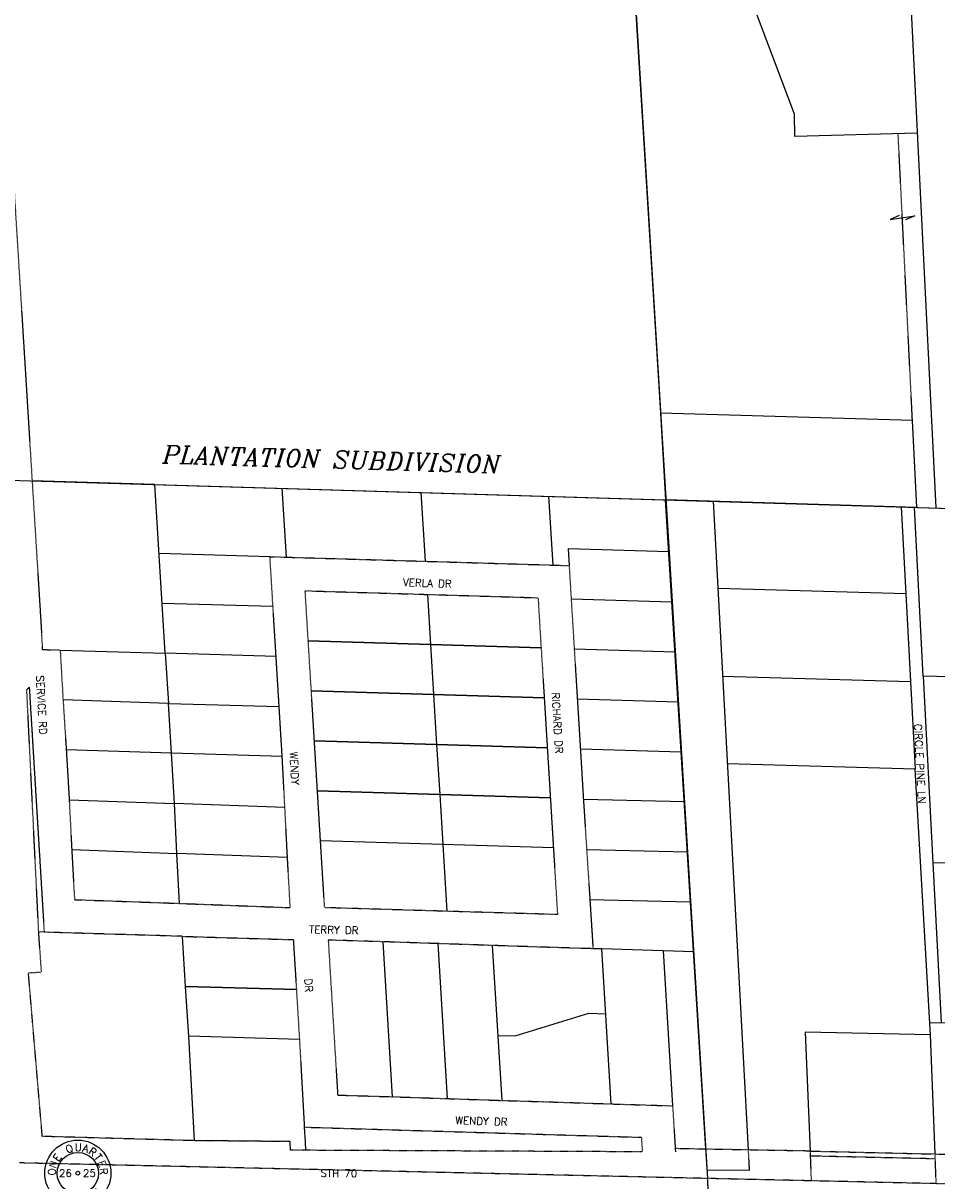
# Model space of a CAD drawing. Extents: x 382064 to 394843, y 99495 to 121971.
# Tile 17 of 36: x 388425 to 390249, y 107871 to 110182. Entities that reach past the tile are written whole.
import ezdxf
from ezdxf.enums import TextEntityAlignment as Align

# ---------------------------------------------------------------- set-up
doc = ezdxf.new("R2010")
doc.units = 0
doc.header["$LTSCALE"] = 0.005
doc.header["$MEASUREMENT"] = 0
for name, pattern in [('Erwl', [0.8, 0.175, -0.05, 0.35, -0.05, 0.175]), ('HIDDEN2', [0.1875, 0.125, -0.0625]), ('PHANTOM', [2.5, 1.25, -0.25, 0.25, -0.25, 0.25, -0.25])]:
    doc.linetypes.add(name, pattern=pattern)
for name, color, linetype in [('17N', 7, 'Continuous'), ('20H', 2, 'Continuous'), ('27N', 7, 'Continuous'), ('30F', 1, 'PHANTOM'), ('30Q', 1, 'PHANTOM'), ('Y', 2, 'Continuous')]:
    doc.layers.add(name, color=color, linetype=linetype)
doc.layers.add('E_RW_Existing', color=1, linetype='Erwl', lineweight=25)
doc.layers.add('E_RW_Property', color=1, linetype='Continuous', lineweight=25)
doc.styles.add('CONDO', font='ITALICC.shx', dxfattribs={"height": 35})
doc.styles.add('R', font='ROMANS.shx', dxfattribs={"height": 35})
doc.styles.add('T', font='TXT.shx', dxfattribs={"height": 20})

# ---------------------------------------------------------------- blocks, each defined once
blk = doc.blocks.new('Q', base_point=(2908.2, 2882.1))
at = {"layer": 'Y'}
for radius in [88, 55, 5]:
    blk.add_circle((2908.2, 2882.1), radius, dxfattribs=at)
at = {"layer": 'Y', "style": 'T'}
for s, rotation, p in [('Q', 20, (2889, 2937.8)), ('E', 54, (2861.2, 2917.6)), ('A', 343, (2926.4, 2938.2)), ('R', 326, (2942, 2930.4)), ('T', 309, (2954.7, 2918.4)), ('N', 71, (2852.8, 2902.3)), ('E', 292, (2963.2, 2903.2)), ('O', 88, (2849.4, 2885.2)), ('R', 275, (2967, 2886.2)), ('C', 317.5308, (2851.5, 2822.7)), ('R', 45.5308, (2965.6, 2823.3)), ('O', 334.5308, (2871.3, 2808.7)), ('R', 351.5308, (2894.4, 2801.1)), ('N', 8.5308, (2918.7, 2800.6)), ('E', 28.5308, (2945.9, 2809.1))]:
    blk.add_text(s, height=20, rotation=rotation, dxfattribs=at).set_placement(p, align=Align.CENTER)
blk.add_text('U', height=20, dxfattribs=at).set_placement((2909.3, 2941), align=Align.CENTER)
for tag, p in [('N', (2908.2, 2912.9)), ('W', (2875.2, 2882.1)), ('E', (2939, 2882.1)), ('S', (2908.2, 2850.2))]:
    blk.add_attdef(tag, text='', height=20, dxfattribs=at).set_placement(p, align=Align.MIDDLE)
blk = doc.blocks.new('H')
at = {"layer": '20H', "color": 2}
for p, q in [((0, 25), (5.2, 5.7)), ((0, -25), (0, 25)), ((-5.2, -5.7), (0, -25))]:
    blk.add_line(p, q, dxfattribs=at)

msp = doc.modelspace()

# ---------------------------------------------------------------- linework, layer by layer
at = {"layer": '30F', "linetype": 'Continuous'}
for p, q in [((389625.1, 110584.9), (389791.2, 107875.4)), ((388302.2, 109272.1), (391114, 109188.2))]:
    msp.add_line(p, q, dxfattribs=at)
at = {"layer": '30F'}
msp.add_line((389932.4, 105222.9), (389791.2, 107875.4), dxfattribs=at)
at = {"layer": '30Q'}
msp.add_line((391164.5, 107844.3), (388417.9, 107906.5), dxfattribs=at)
at = {"layer": 'E_RW_Existing'}
for p, q in [((388365.9, 110514.2), (388461.8, 108964.8)), ((388461.8, 108964.8), (388463.4, 108931.4)), ((388463.4, 108931.4), (388499, 108930.4)), ((388743.2, 108358.8), (388467.1, 108367.1)), ((389721.4, 108020.5), (389726.6, 107935)), ((389995.6, 107930.1), (389726.6, 107935)), ((389995.6, 107930.1), (390245.2, 107924.3)), ((390245.2, 107924.3), (390673.1, 107919.2))]:
    msp.add_line(p, q, dxfattribs=at)
at = {"layer": 'E_RW_Existing', "flags": 128}
for points in [[(388499, 108930.4), (388504.8, 108830.8), (388511.2, 108730.9), (388517.1, 108631.1), (388522.1, 108532), (388527.6, 108432.1), (388737.5, 108424.6), (388958.2, 108416.1), (388952.7, 108515.9), (388947.5, 108616), (388942.2, 108717.6), (388936.1, 108817.4), (388930, 108917.2), (388923.8, 109017), (388917.7, 109116.8), (388950.7, 109115.8), (389228, 109107.6), (389482, 109100), (389514.9, 109099), (389518.9, 109032.8), (389525, 108933), (389531.1, 108833.2), (389537.2, 108733.4), (389543.3, 108631.9), (389549.8, 108532.1), (389562.5, 108334.1), (389470.1, 108336.9), (389361.3, 108340.6), (389252.5, 108344.3), (389143.7, 108348), (389034, 108351.3), (389052.9, 108041.9)], [(388456.2, 108367.5), (388432.4, 108851.2), (388437.3, 108856), (388467.1, 108367.1)], [(388767.1, 107950.9), (388463.3, 107959.4), (388435.7, 108285.9), (388461.7, 108287.7), (388456.2, 108367.5)], [(388743.2, 108358.8), (388964.3, 108352.2), (388970.5, 108252.4), (388976.6, 108152.6), (388986.3, 107977.9), (389659.1, 107957.6), (389660.4, 107936.2), (389660.9, 107928.6), (388988.8, 107931.7), (388958.8, 107932), (388957.9, 107949), (388767.1, 107950.9)], [(389052.9, 108041.9), (389162.6, 108038.6), (389271.4, 108034.9), (389380.2, 108031.2)], [(389380.2, 108031.2), (389490.1, 108027.9), (389598.9, 108024.2)], [(389598.9, 108024.2), (389721.4, 108020.5)]]:
    msp.add_lwpolyline(points, dxfattribs=at)
msp.add_lwpolyline([(388988, 109048.7), (389232.1, 109041.4), (389452.8, 109034.8), (389458.9, 108935), (389465.1, 108835.2), (389471.2, 108735.4), (389477.3, 108635.6), (389483.4, 108535.8), (389491.6, 108402.3), (389270.8, 108408.8), (389026.8, 108416.1), (389018.6, 108549.6), (389012.5, 108649.4), (389006.4, 108749.3), (389000.3, 108849.1), (388994.1, 108948.9)], close=True, dxfattribs=at)
at = {"layer": 'E_RW_Property'}
for p, q in [((390181.8, 110531.4), (390246.4, 109214.1)), ((389644.7, 110252.3), (389697.5, 109403.5)), ((389964.9, 110000.5), (389888.5, 110200.9)), ((389965.5, 109955.5), (389964.9, 110000.5)), ((390209.7, 109962.3), (389965.5, 109955.5)), ((389697.5, 109403.5), (389707.4, 109230.4)), ((390200, 109388.5), (389697.5, 109403.5)), ((390208.6, 109215.2), (390200, 109388.5)), ((388688.2, 109261.1), (388443.1, 109267.9)), ((388688.2, 109261.1), (389707.4, 109230.4)), ((388708.8, 108924), (388688.2, 109261.1)), ((388950.7, 109115.8), (388942.3, 109253.5)), ((389228, 109107.6), (389219.6, 109245.1)), ((389473.5, 109237.5), (389482, 109100)), ((390208.6, 109215.2), (389707.4, 109230.4)), ((389787.8, 107933.9), (389707.4, 109230.4)), ((389802.4, 109227.5), (389872.1, 107932.3)), ((390177.3, 109216.1), (390186.7, 109042.4)), ((390221.6, 108878.3), (390204, 109215.3)), ((390208.6, 109215.2), (390829.6, 109196.9)), ((388917.7, 109116.8), (388696.6, 109123.4)), ((389512.9, 109132.7), (389514.9, 109099)), ((389713.9, 109126.6), (389512.9, 109132.7)), ((390186.7, 109042.4), (389811.8, 109053)), ((388923.8, 109017), (388702.7, 109023.6)), ((389232.1, 109041.4), (389238.2, 108941.6)), ((389518.9, 109032.8), (389720.1, 109026.8)), ((390186.7, 109042.4), (390196.1, 108867.6)), ((388499, 108930.4), (388708.8, 108924)), ((388994.1, 108948.9), (389238.2, 108941.6)), ((389238.2, 108941.6), (388994.1, 108948.9)), ((389238.2, 108941.6), (389458.9, 108935)), ((389458.9, 108935), (389238.2, 108941.6)), ((389238.2, 108941.6), (389244.3, 108841.8)), ((389525, 108933), (389726.2, 108927)), ((388708.8, 108924), (388715, 108824)), ((388930, 108917.2), (388708.8, 108924)), ((389821.2, 108878.2), (390196.1, 108867.6)), ((390196.1, 108867.6), (390205.5, 108692.9)), ((390847.1, 108861.5), (390221.6, 108878.3)), ((390221.6, 108878.3), (390241, 108505.8)), ((389000.3, 108849.1), (389244.3, 108841.8)), ((389244.3, 108841.8), (389000.3, 108849.1)), ((389244.3, 108841.8), (389465.1, 108835.2)), ((389465.1, 108835.2), (389244.3, 108841.8)), ((389244.3, 108841.8), (389250.4, 108742)), ((388715, 108824), (388504.8, 108830.8)), ((388721.1, 108724.2), (388715, 108824)), ((388715, 108824), (388936.1, 108817.4)), ((389531.1, 108833.2), (389732.4, 108827.2)), ((389006.4, 108749.3), (389250.4, 108742)), ((389250.4, 108742), (389006.4, 108749.3)), ((388721.1, 108724.2), (388511.2, 108730.9)), ((388727, 108624.3), (388721.1, 108724.2)), ((388942.2, 108717.6), (388721.1, 108724.2)), ((389250.4, 108742), (389471.2, 108735.4)), ((389471.2, 108735.4), (389250.4, 108742)), ((389250.4, 108742), (389256.5, 108642.2)), ((389537.2, 108733.4), (389738.6, 108727.3)), ((390205.5, 108692.9), (389830.6, 108703.5)), ((390236, 108162.1), (390205.5, 108692.9)), ((388517.1, 108631.1), (388727, 108624.3)), ((389012.5, 108649.4), (389256.5, 108642.2)), ((389256.5, 108642.2), (389012.5, 108649.4)), ((389256.5, 108642.2), (389477.3, 108635.6)), ((389477.3, 108635.6), (389256.5, 108642.2)), ((389256.5, 108642.2), (389262.6, 108542.3)), ((389744.8, 108627.5), (389543.3, 108631.9)), ((388732, 108524.5), (388727, 108624.3)), ((388947.5, 108616), (388727, 108624.3)), ((389262.6, 108542.3), (389018.6, 108549.6)), ((389262.6, 108542.3), (389270.8, 108408.8)), ((389483.4, 108535.8), (389262.7, 108542.3)), ((388522.1, 108532), (388732, 108524.5)), ((388737.5, 108424.6), (388732, 108524.5)), ((388952.7, 108515.9), (388732, 108524.5)), ((389549.8, 108532.1), (389751, 108527.7)), ((390241, 108505.8), (390257.6, 108186.8)), ((390449.2, 108499.3), (390241, 108505.8)), ((389556.2, 108432.4), (389757.2, 108428)), ((388467.1, 108367.1), (388456.2, 108367.5)), ((388749.4, 108259), (388743.2, 108358.8)), ((389162.6, 108038.6), (389143.7, 108348)), ((389252.5, 108344.3), (389271.4, 108034.9)), ((389361.3, 108340.6), (389380.2, 108031.2)), ((389580.1, 108333.6), (389562.5, 108334.1)), ((389598.9, 108024.2), (389580.1, 108333.6)), ((389702.5, 108329.9), (389580.1, 108333.6)), ((389763.4, 108328.1), (389702.5, 108329.9)), ((389702.5, 108329.9), (389721.4, 108020.5)), ((388755.5, 108159.2), (388749.4, 108259)), ((388749.4, 108259), (388970.5, 108252.4)), ((388970.5, 108252.4), (388749.4, 108259)), ((390236, 108162.1), (389986.1, 108167.8)), ((389986.1, 108167.8), (389995.6, 107930.1)), ((390234.6, 108187.1), (390465.4, 108184.2)), ((388767.1, 107950.9), (388755.5, 108159.2)), ((388976.6, 108152.6), (388755.5, 108159.2)), ((390245.2, 107924.3), (390236, 108162.1)), ((388957.9, 107949), (388767.1, 107950.9)), ((389660.9, 107928.6), (389660.8, 107928.6)), ((389726.6, 107935), (389727, 107928.4)), ((389874.3, 107891.1), (389790.4, 107891.9))]:
    msp.add_line(p, q, dxfattribs=at)
at = {"layer": 'E_RW_Property', "linetype": 'HIDDEN2'}
for p, q in [((390200, 109388.5), (390171.5, 109961.3)), ((389790.4, 107891.9), (389787.8, 107933.9)), ((389872.1, 107932.3), (389874.3, 107891.1)), ((389995.6, 107930.1), (389998, 107870.7)), ((389996, 107920.8), (390245.6, 107915.2)), ((390247.5, 107865), (390245.2, 107924.3))]:
    msp.add_line(p, q, dxfattribs=at)
at = {"layer": 'E_RW_Property'}
msp.add_lwpolyline([(389372.3, 108161), (389407.2, 108159.9), (389553.9, 108205.5), (389587.9, 108204.4)], dxfattribs=at)
at = {"layer": 'E_RW_Property', "flags": 128}
msp.add_lwpolyline([(388986.3, 107977.9), (388987.9, 107948.5), (388988.8, 107931.7)], dxfattribs=at)

# ---------------------------------------------------------------- block references
at = {"layer": '20H', "rotation": 278.4316483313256}
msp.add_blockref('H', (390180.1, 109793.8), dxfattribs=at)
at = {"layer": 'Y'}
ref = msp.add_blockref('Q', (388534.3, 107886), dxfattribs=dict(at, xscale=0.75, yscale=0.75, zscale=0.75))
ref.add_attrib('E', '25', dxfattribs={"height": 15, "rotation": 0.1215, "style": 'T', "oblique": 0.2127, "width": 0.999984}).set_placement((388557.4, 107886), align=Align.MIDDLE)
ref.add_attrib('W', '26', dxfattribs={"height": 15, "rotation": 0.1215, "style": 'T', "oblique": 0.2127, "width": 0.999984}).set_placement((388509.5, 107885.9), align=Align.MIDDLE)

# ---------------------------------------------------------------- texts
at = {"layer": '17N', "style": 'R'}
for s, rotation, p in [('VERLA DR', 357.9676, (389231.6, 109056.6)), ('RICHARD DR', 273.5509, (389483.8, 108784.3)), ('TERRY DR', 358.7881, (389045, 108364.2)), ('WENDY DR', 358.1286, (389339.6, 107982.5))]:
    msp.add_text(s, height=15, rotation=rotation, dxfattribs=at).set_placement(p, align=Align.CENTER)
for s, rotation, p in [('SERVICE RD', 273.2444, (388451.2, 108879.2)), ('CIRCLE PINE LN', 273.0741, (390203.3, 108782.6)), ('WENDY', 272.8017, (388957.5, 108727.3)), ('DR', 273.5103, (388986.7, 108274)), ('STH 70', 359.6355, (389018.6, 107878.5))]:
    msp.add_text(s, height=15, rotation=rotation, dxfattribs=at).set_placement(p)
at = {"layer": '27N', "style": 'CONDO'}
msp.add_text('PLANTATION SUBDIVISION', height=35, rotation=358.2667, dxfattribs=at).set_placement((388703.5, 109303.8))

doc.saveas('drawing.dxf')
